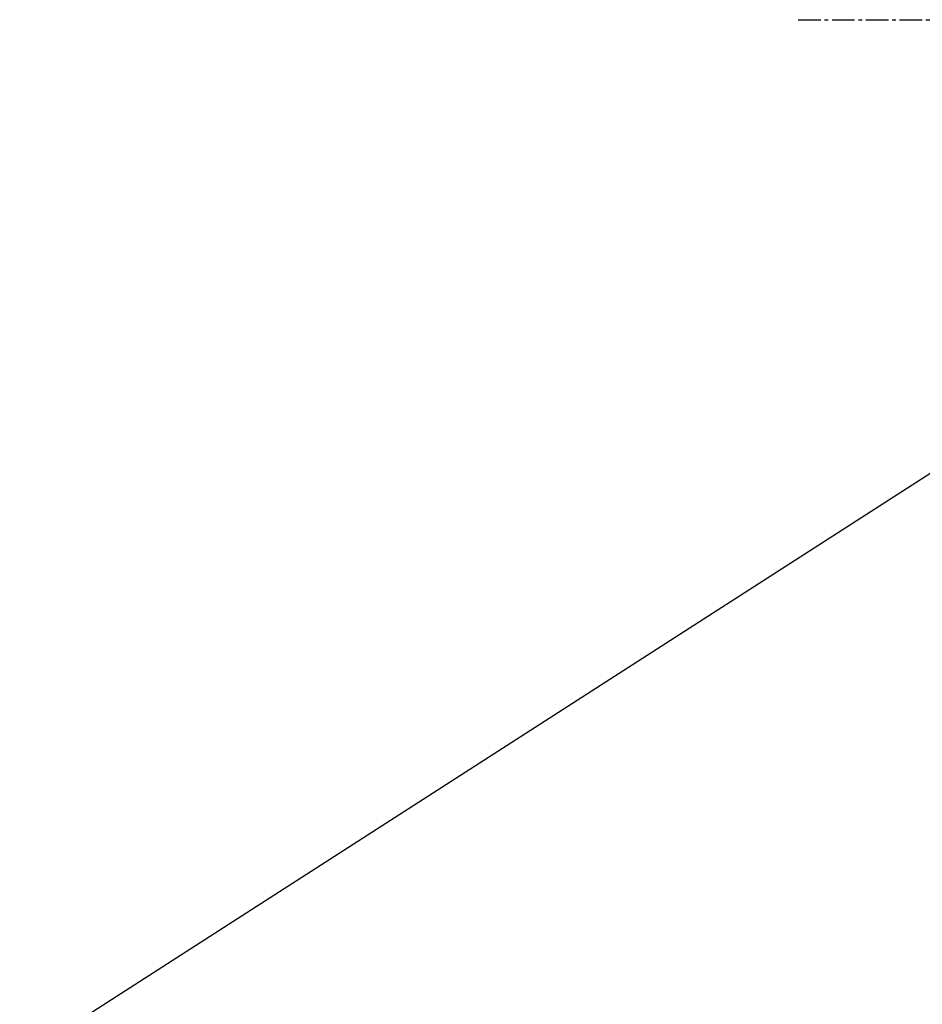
# Model space of a CAD drawing. Header units: millimetres. Extents: x 0 to 4378, y 0 to 2376.
# Tile 147 of 224: x 1457 to 1525, y 1566 to 1640. Entities that reach past the tile are written whole.
import ezdxf

# ---------------------------------------------------------------- set-up
doc = ezdxf.new("R2010")
doc.units = ezdxf.units.MM
doc.header["$LTSCALE"] = 0.2
doc.linetypes.add('CENTER2', pattern=[1.125, 0.75, -0.125, 0.125, -0.125])
doc.layers.add('02_Center Line', color=1, linetype='CENTER2')
doc.styles.add('Rainbow-5.0 Style', font='malgunsl.ttf')
doc.dimstyles.new('Rainbow-5.0 Style', dxfattribs={"dimtxt": 4, "dimasz": 2.5, "dimexe": 1, "dimexo": 1, "dimgap": 1, "dimtad": 1, "dimdsep": 46, "dimtxsty": 'Rainbow-5.0 Style', "dimcen": 0, "dimclrd": 251, "dimclre": 251, "dimclrt": 7, "dimazin": 3, "dimtp": 0.1, "dimtm": 0.1, "dimtfac": 0.61, "dimtmove": 0, "dimatfit": 3, "dimfxl": 1, "dimlwd": -1, "dimlwe": -1, "dimarcsym": 1})

# ---------------------------------------------------------------- blocks, each defined once
blk = doc.blocks.new('Blk$A37R2-3W24R')
at = {"layer": '02_Center Line', "ltscale": 11.288275}
blk.add_line((-216.253, 979.85), (36.585, 979.85), dxfattribs=at)

msp = doc.modelspace()

# ---------------------------------------------------------------- block references
msp.add_blockref('Blk$A37R2-3W24R', (1731.806, 659.684))

# ---------------------------------------------------------------- leaders
at = {"annotation_type": 0, "has_hookline": 1, "hookline_direction": 1, "text_width": 122.213}
msp.add_leader([(1578.556, 1639.534), (1390.951, 1518.928), (1378.451, 1518.928)], dimstyle='Rainbow-5.0 Style', override={"dimscale": 5, "dimgap": 1, "dimtad": 1}, dxfattribs=at)

doc.saveas('drawing.dxf')
